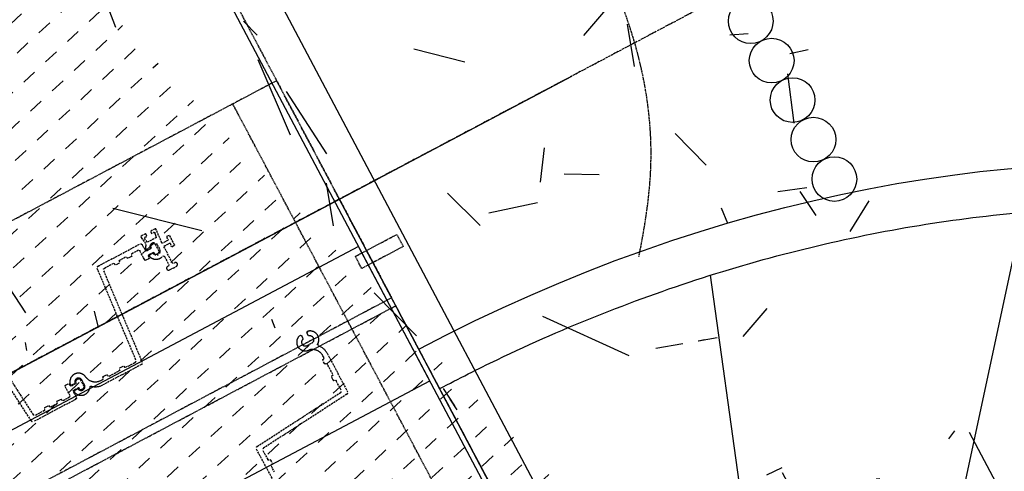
# Model space of a CAD drawing. Header units: millimetres. Extents: x 7530256134 to 7530295630, y 5726732434 to 5726764631.
# Tile 12 of 23: x 7530280191 to 7530282394, y 5726743972 to 5726744983. Entities that reach past the tile are written whole.
import ezdxf

# ---------------------------------------------------------------- set-up
doc = ezdxf.new("R2010")
doc.units = ezdxf.units.MM
for name, pattern in [('mp3', [6.25, 4.75, -1.5]), ('mp3a', [3.125, 2.25, -0.875]), ('mp7a', [6.875, 4.75, -0.875, 0.375, -0.875])]:
    doc.linetypes.add(name, pattern=pattern)
for name, color, linetype in [('0 wymiar', 32, 'Continuous'), ('1 cienka', 4, 'Continuous'), ('2 osie 05', 4, 'mp7a'), ('3 przerywana 02', 6, 'mp3'), ('3 przerywana 05', 6, 'mp3a'), ('4 opis', 3, 'Continuous'), ('4 średnia', 3, 'Continuous'), ('9 kreskowanie', 8, 'Continuous')]:
    doc.layers.add(name, color=color, linetype=linetype)
doc.layers.add('6 pomoc 01', color=1, linetype='Continuous', plot=False)
doc.layers.add('7 view', color=1, linetype='Continuous', plot=False)

# ---------------------------------------------------------------- blocks, each defined once
blk = doc.blocks.new('A$C67C76F72')
at = {"linetype": 'ByBlock'}
blk.add_lwpolyline([(6.66599999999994, -56.61509999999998), (15.33179999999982, -56.61509999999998, 0.9550332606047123), (15.66509999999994, -47.66189999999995), (12.44319999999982, -47.66189999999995, -0.3264538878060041), (11.11000000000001, -46.10649999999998), (11.11000000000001, -4.777300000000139, -0.3948116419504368), (11.99879999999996, -3.666300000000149), (26.21960000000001, -3.666300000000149, -0.3027756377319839), (26.88620000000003, -4.110700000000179), (25.77520000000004, -11.66550000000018, 0.1342479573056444), (25.93150274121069, -12.95215167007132, 0.2014663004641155), (26.22289409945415, -13.24354302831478, 0.1126442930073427), (26.29651627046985, -13.25568452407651, -0.0009888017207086), (26.88620000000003, -13.22090000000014), (33.32999999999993, -12.33210000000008, 0.2293681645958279), (33.99660000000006, -11.88770000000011), (33.99660000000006, -0.1111000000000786), (33.99660000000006, 11.66549999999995, 0.2293681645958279), (33.32999999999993, 12.10989999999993), (26.88620000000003, 12.99869999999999, -0.0009888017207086), (26.29651627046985, 13.03348452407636, 0.1126442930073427), (26.22289409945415, 13.02134302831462, 0.2014663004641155), (25.93150274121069, 12.72995167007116, 0.1342479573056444), (25.77520000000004, 11.44330000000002), (26.88620000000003, 3.888500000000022, -0.3027756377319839), (26.21960000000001, 3.444099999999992), (11.99879999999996, 3.444099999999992, -0.3948116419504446), (11.11000000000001, 4.555099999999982), (13.55420000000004, 36.10749999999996), (13.55420000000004, 38.77390000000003, 0.4142135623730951), (12.44320000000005, 39.88490000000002), (1.110999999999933, 39.88490000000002, 0.414213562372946), (0.6666000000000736, 39.44049999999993), (0.6666000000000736, 33.66330000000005, 0.2230325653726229), (1.110999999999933, 33.21889999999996, 0.1750127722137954), (2.555300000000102, 33.21889999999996, -0.1009438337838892), (7.11039999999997, 33.88549999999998, -0.3818367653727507), (7.5548, 33.44109999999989, -0.02795532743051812), (7.5548, 32.33010000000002, -0.05302026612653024), (5.777200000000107, 21.44229999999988), (-16.66500000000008, 21.44229999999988, -0.3484135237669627), (-17.10939999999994, 21.88670000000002), (-18.44259999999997, 33.44109999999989, -0.3767038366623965), (-18.12503437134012, 33.84660848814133, -0.07394732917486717), (-17.10939999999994, 33.88549999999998, -0.03801635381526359), (-13.55419999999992, 33.21889999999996, 0.131420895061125), (-11.99879999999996, 33.21889999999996, 0.3772306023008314), (-11.55439999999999, 33.88549999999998), (-11.55439999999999, 39.44049999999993, 0.3027756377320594), (-12.22099999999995, 39.88490000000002), (-23.10879999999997, 39.88490000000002, 0.1666666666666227), (-24.44200000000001, 38.5517000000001), (-24.44200000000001, 36.99630000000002), (-22.21999999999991, 20.99790000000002, -0.2568424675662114), (-23.10879999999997, 16.99829999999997, 0.09987102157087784), (-27.3306, 9.665699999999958), (-27.3306, 7.665899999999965, 0.3584298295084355), (-25.33079999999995, 5.666099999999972), (-18.22039999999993, 5.666099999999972, 0.2976346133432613), (-16.77610000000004, 7.888099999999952, -0.2642270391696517), (-13.88749999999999, 12.99870000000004, -0.2765957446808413), (-3.7774, 12.99869999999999, -0.2636399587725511), (0, 6.332700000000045), (0, -6.332700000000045, -0.2170979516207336), (-4.777300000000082, -13.77639999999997, -0.256722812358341), (-11.11000000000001, -14.22080000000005, -0.08101777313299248), (-15.22069999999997, -11.44330000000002, -0.2058312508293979), (-16.66500000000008, -8.110299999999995, 0.3820645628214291), (-18.66480000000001, -5.888300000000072), (-25.10859999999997, -5.888300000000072, 0.4872035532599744), (-26.4418, -12.10989999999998, 0.3762881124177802), (-3.332999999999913, -22.77550000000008, -0.1900511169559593), (0.2221999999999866, -22.55329999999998, -0.325183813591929), (1.999799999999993, -24.9975), (1.999799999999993, -46.10649999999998, -0.3264538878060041), (0.6666000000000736, -47.66189999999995), (-2.555299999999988, -47.66189999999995, 0.955033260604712), (-2.221999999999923, -56.61509999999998), (6.44380000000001, -56.61509999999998)], format="xyb", dxfattribs=at)
blk = doc.blocks.new('A$C4C506A5B')
for points in [[(116.3420157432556, -599.2733402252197), (-105.3520107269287, -618.6532859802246, 0.3888990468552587), (-109.003674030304, -622.638090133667), (-109.0036721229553, -645.6113319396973, 0.4142135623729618), (-107.0036721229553, -647.6113300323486), (-106.0036721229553, -647.6113300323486, -0.4142135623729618), (-104.003674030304, -649.6113300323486), (-104.003674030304, -657.6113319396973, -0.4142135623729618), (-106.0036721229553, -659.6113300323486), (-107.0036735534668, -659.6113300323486, 0.4142135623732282), (-109.003674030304, -661.6113300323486), (-109.0036745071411, -676.6116695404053, 0.414213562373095), (-107.0036716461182, -678.6116695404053), (-106.0036735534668, -678.6116695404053, -0.414213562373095), (-104.0036716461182, -680.6116695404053), (-104.0036725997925, -688.6116695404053, -0.414213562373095), (-106.0036721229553, -690.6116695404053), (-107.0036716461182, -690.6116695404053, 0.414213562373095), (-109.0036697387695, -692.6116695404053), (-109.003674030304, -709.3568363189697, 0.414213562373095), (-107.0036735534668, -711.3568363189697), (-89.00367164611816, -711.3568363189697), (-83.503671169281, -711.3568363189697, -0.414213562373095), (-81.50367164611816, -713.3568363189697), (-81.50367403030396, -720.3568363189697, -0.4142135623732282), (-83.503671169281, -722.3568363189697), (-87.00367212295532, -722.3568363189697, 0.4142135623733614), (-89.00367164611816, -724.3568363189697), (-89.00366497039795, -736.3568325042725, 0.414213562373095), (-88.00366449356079, -737.3568325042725), (-87.75367021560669, -737.3568363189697), (-85.27644443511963, -737.3568363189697, -0.2559241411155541), (-83.59114265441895, -738.2799129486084, -0.2922212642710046), (-83.59114456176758, -747.433759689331, -0.2559241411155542), (-85.276442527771, -748.3568363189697), (-103.7308955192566, -748.3568363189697, -0.2559241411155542), (-105.4161930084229, -747.433759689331, -0.2922212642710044), (-105.41619348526, -738.2799110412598, -0.2559241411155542), (-103.7308964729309, -737.3568363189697), (-101.2536697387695, -737.3568363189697), (-101.0036716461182, -737.3568363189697, 0.414213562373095), (-100.0036735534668, -736.3568363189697), (-100.0036725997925, -724.3568363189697, 0.414213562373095), (-102.0036721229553, -722.3568363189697), (-109.0036730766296, -722.3568363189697), (-116.0036721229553, -722.3568344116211, -0.4142135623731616), (-120.0036721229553, -718.3568363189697), (-120.003674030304, -612.5577335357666, -0.3888990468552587), (-116.352014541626, -608.5729293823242), (105.3371562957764, -589.1934089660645, 0.3888990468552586)], [(-512.9458494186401, -1024.45224571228), (-407.1467475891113, -1024.45224571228, -0.3888990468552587), (-403.1619458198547, -1028.103904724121), (-383.7824234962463, -1249.793077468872, 0.3888990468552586), (-379.7976202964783, -1253.444732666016), (-355.8096961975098, -1253.444730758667, 0.4138169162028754), (-353.8124032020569, -1251.444738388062), (-353.812403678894, -1250.442028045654, -0.414213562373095), (-351.8124032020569, -1248.442028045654), (-343.8124027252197, -1248.442029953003, -0.4142135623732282), (-341.8124046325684, -1250.442028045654), (-341.8124046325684, -1251.444734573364, 0.4138169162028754), (-339.8151149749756, -1253.444730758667), (-313.8096942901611, -1253.444732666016, 0.4138169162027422), (-311.8124046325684, -1251.444736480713), (-311.8124055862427, -1250.442028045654, -0.4142135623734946), (-309.8124027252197, -1248.442029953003), (-301.8124041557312, -1248.442028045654, -0.4142135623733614), (-299.8124032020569, -1250.442029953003), (-299.8124041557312, -1251.444734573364, 0.4138169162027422), (-297.8151125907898, -1253.444730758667), (-292.5956387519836, -1253.444730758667, 0.3347204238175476), (-267.01118516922, -1233.327701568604), (-266.9448986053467, -1232.722787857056, -0.8860302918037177), (-228.4566287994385, -1228.527765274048, -0.4830774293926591), (-231.3781204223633, -1232.209585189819), (-237.3128514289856, -1232.209583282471, -0.3385634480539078), (-239.2430381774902, -1230.733392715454, 0.8755639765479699), (-255.94633436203, -1232.959583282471), (-255.9463367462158, -1244.959581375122, 0.8755639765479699), (-239.243040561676, -1247.185773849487, -0.338563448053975), (-237.3128509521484, -1245.709581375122), (-231.3781232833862, -1245.709583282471, -0.4830774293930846), (-228.45663022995, -1249.391401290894, -0.6585124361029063), (-263.7255249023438, -1255.694478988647, 0.4533960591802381), (-268.1965837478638, -1255.080472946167, -0.1739156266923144), (-292.3174529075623, -1264.449590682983), (-389.8775525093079, -1264.449586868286, -0.3888990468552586), (-393.8623561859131, -1260.797929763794), (-413.2423014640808, -1039.103902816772, 0.3888990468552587), (-417.2271056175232, -1035.452249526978), (-440.2003474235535, -1035.452247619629, 0.4142135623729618), (-442.2003464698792, -1037.45224571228), (-442.200345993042, -1038.45224571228, -0.4142135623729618), (-444.2003483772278, -1040.45224571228), (-452.2003450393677, -1040.45224571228, -0.4142135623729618), (-454.2003464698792, -1038.45224571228), (-454.2003417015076, -1037.45224571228, 0.4142135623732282), (-456.2003464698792, -1035.45224571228), (-471.2006831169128, -1035.452247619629, 0.414213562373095)]]:
    blk.add_lwpolyline(points, format="xyb")
blk.add_lwpolyline([(-88.87178754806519, -762.4216842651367, 0.3347204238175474), (-108.9888191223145, -788.0061359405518), (-108.9888195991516, -793.2256107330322, 0.4138169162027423), (-106.9888210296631, -795.2229022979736), (-105.9861145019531, -795.2229022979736, -0.4142135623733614), (-103.9861130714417, -797.2229022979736), (-103.9861164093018, -805.222900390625, -0.4142135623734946), (-105.9861149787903, -807.2229022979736), (-106.9888234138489, -807.2229022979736, 0.4138169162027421), (-108.9888195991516, -809.220193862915), (-108.9888191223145, -835.2256107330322, 0.4138169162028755), (-106.9888215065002, -837.2229022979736), (-105.9861149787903, -837.2229022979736, -0.4142135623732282), (-103.986114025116, -839.2229022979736), (-103.9861145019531, -847.2229022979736, -0.414213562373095), (-105.9861149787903, -849.2229022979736), (-106.9888210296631, -849.2229022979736, 0.4138169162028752), (-108.9888191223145, -851.220193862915), (-108.9888162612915, -875.2081165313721, 0.3888990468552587), (-105.3371644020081, -879.1929225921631), (116.3520069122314, -898.5724430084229, -0.3888990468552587), (120.0036654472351, -902.5572471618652), (120.0036659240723, -1008.35634803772, -0.4142135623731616), (116.0036654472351, -1012.35634803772), (109.0036673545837, -1012.356346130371), (102.0036659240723, -1012.35634803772, 0.414213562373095), (100.0036673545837, -1014.35634803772), (100.0036649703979, -1026.35634803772, 0.414213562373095), (101.0036654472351, -1027.35634803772), (101.2536635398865, -1027.35634803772), (103.7308897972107, -1027.35634803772, -0.2559241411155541), (105.4161891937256, -1028.279424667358, -0.2922212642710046), (105.4161901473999, -1037.433271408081, -0.2559241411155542), (103.7308902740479, -1038.35634803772), (85.27643775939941, -1038.35634803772, -0.2559241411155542), (83.59113883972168, -1037.433271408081, -0.2922212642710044), (83.59113693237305, -1028.279424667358, -0.2559241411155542), (85.27643918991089, -1027.35634803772), (87.75366163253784, -1027.356349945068), (88.00366401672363, -1027.35634803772, 0.414213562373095), (89.00366401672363, -1026.35634803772), (89.00366592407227, -1014.356349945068, 0.4142135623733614), (87.00366544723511, -1012.356349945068), (83.50366640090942, -1012.35634803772, -0.4142135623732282), (81.50366544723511, -1010.35634803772), (81.50366544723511, -1003.35634803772, -0.414213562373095), (83.50366735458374, -1001.35634803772), (89.00366592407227, -1001.35634803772), (107.0036659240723, -1001.35634803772, 0.414213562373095), (109.0036673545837, -999.3563480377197), (109.0036659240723, -982.6111850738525, 0.414213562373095), (107.0036678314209, -980.6111812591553), (106.0036654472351, -980.6111831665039, -0.414213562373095), (104.0036659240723, -978.6111850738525), (104.0036664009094, -970.6111812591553, -0.414213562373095), (106.0036649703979, -968.6111812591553), (107.0036659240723, -968.6111850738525, 0.414213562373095), (109.0036678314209, -966.6111831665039), (109.0036673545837, -951.6108455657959, 0.4142135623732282), (107.0036687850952, -949.6108455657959), (106.0036673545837, -949.6108455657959, -0.4142135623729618), (104.0036659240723, -947.6108455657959), (104.0036654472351, -939.6108455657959, -0.4142135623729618), (106.0036654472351, -937.6108455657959), (107.0036668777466, -937.6108455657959, 0.4142135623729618), (109.0036673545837, -935.6108455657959), (109.0036673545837, -912.6376056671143, 0.3888990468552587), (105.3520083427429, -908.6527996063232), (-116.3420190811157, -889.272855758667, -0.3888990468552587), (-119.993673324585, -885.288049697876), (-119.9936771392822, -787.7279510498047, -0.1739156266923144), (-110.6245617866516, -763.6070804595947, 0.4533960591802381), (-111.2385654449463, -759.1360263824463, -0.6585124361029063), (-104.9354844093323, -723.8671264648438, -0.4830774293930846), (-101.2536702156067, -726.7886219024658), (-101.2536697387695, -732.723352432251, -0.338563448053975), (-102.7298588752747, -734.6535396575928, 0.8755639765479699), (-100.5036702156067, -751.3568325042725), (-88.50366973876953, -751.3568363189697, 0.8755639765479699), (-86.27748155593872, -734.6535396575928, -0.3385634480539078), (-87.75366973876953, -732.7233486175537), (-87.7536678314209, -726.7886238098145, -0.4830774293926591), (-84.07185220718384, -723.8671283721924, -0.8860302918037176), (-88.26687049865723, -762.355396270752)], format="xyb", close=True)
at = {"layer": '7 view'}
blk.add_lwpolyline([(-4.291534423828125e-06, 1554.163511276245), (-1.9073486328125e-06, -1554.16351890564)], dxfattribs=at)
at = {"rotation": 270}
blk.add_blockref('A$C67C76F72', (94.32709169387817, -1042.133813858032), dxfattribs=at)
blk = doc.blocks.new('02. Zarys przyczółka (widok z góry)')
at = {"layer": '3 przerywana 05'}
for p, q in [((-3000.000006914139, 1449.994995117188), (299.9999964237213, 1449.994993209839)), ((-270.000004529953, -1450.005001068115), (-270.0000040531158, 1449.99499130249)), ((299.9999964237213, 1449.994993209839), (299.9999945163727, -1450.005001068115)), ((-900.0000088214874, 1339.002641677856), (299.9999916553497, 1339.002643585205))]:
    blk.add_line(p, q, dxfattribs=at)
blk = doc.blocks.new('sytuacja_k1')
at = {"layer": '9 kreskowanie'}
h = blk.add_hatch(dxfattribs=at)
h.set_pattern_fill('HONEY', color=256, scale=49.99999999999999, angle=62.10204981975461)
h.set_pattern_definition([(359.9999999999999, (-41302.67733430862, -58069.93327201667), (238.1250000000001, 137.4815322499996), [158.7499999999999, -317.4999999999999]), (119.9999999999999, (-41302.67733430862, -58069.93327201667), (-238.1249994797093, 137.4815331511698), [158.7499999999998, -317.4999999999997]), (59.99999999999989, (-41302.67733430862, -58069.93327201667), (5.202907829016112e-07, 274.9630654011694), [-317.4999999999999, 158.7499999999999])])
edge = h.paths.add_edge_path()
edge.add_line((6837.552384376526, 1449.979081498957), (5479.996334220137, 1449.995486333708))
edge.add_spline(control_points=[(7337.533483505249, 4068.440366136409), (7302.20431137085, 4068.44036422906), (7266.875111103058, 4067.010611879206), (7172.740587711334, 4059.383622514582), (7114.018927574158, 4050.638490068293), (6997.288790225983, 4025.228041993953), (6939.279999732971, 4008.562144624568), (6824.45300245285, 3967.386144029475), (6767.634903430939, 3942.875419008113), (6655.697447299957, 3886.148030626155), (6600.578518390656, 3853.930926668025), (6492.569816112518, 3782.007966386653), (6439.680604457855, 3742.301932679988), (6336.668504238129, 3655.706529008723), (6286.546158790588, 3608.817214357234), (6189.594657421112, 3508.250321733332), (6142.76594877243, 3454.572955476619), (6052.903212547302, 3340.910214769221), (6009.869523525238, 3280.92513023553), (5928.061207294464, 3155.204530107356), (5889.286818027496, 3089.469331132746), (5816.415846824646, 2952.874043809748), (5782.31942987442, 2882.01427589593), (5719.171528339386, 2735.853671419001), (5690.120160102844, 2660.553147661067), (5637.373732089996, 2506.243607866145), (5613.678753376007, 2427.234893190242), (5571.897839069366, 2266.281081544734), (5553.811960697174, 2184.336272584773), (5523.441318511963, 2018.312962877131), (5511.156593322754, 1934.234744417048), (5492.518295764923, 1764.769164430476), (5486.164743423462, 1679.382083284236), (5480.934847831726, 1545.887105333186), (5479.996334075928, 1497.941293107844), (5479.996334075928, 1449.995473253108)], knot_values=[0, 0, 0, 0, 0.05827760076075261, 0.05827760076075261, 0.1554887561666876, 0.1554887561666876, 0.2526999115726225, 0.2526999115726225, 0.3499110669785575, 0.3499110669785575, 0.4471222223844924, 0.4471222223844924, 0.5443333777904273, 0.5443333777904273, 0.6415445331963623, 0.6415445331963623, 0.7387556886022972, 0.7387556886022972, 0.8359668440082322, 0.8359668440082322, 0.9331779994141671, 0.9331779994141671, 1.030389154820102, 1.030389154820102, 1.127600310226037, 1.127600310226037, 1.224811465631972, 1.224811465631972, 1.322022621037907, 1.322022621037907, 1.419233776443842, 1.419233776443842, 1.516444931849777, 1.516444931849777, 1.570796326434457, 1.570796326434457, 1.570796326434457, 1.570796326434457], weights=[1, 1, 1, 1, 1, 1, 1, 1, 1, 1, 1, 1, 1, 1, 1, 1, 1, 1, 1, 1, 1, 1, 1, 1, 1, 1, 1, 1, 1, 1, 1, 1, 1, 1, 1, 1], degree=3, periodic=0)
edge.add_spline(control_points=[(8000.000066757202, 3963.887107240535), (7779.177872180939, 3998.738192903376), (7558.355678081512, 4033.589278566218), (7337.533483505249, 4068.440366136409)], knot_values=[1.570796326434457, 1.570796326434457, 1.570796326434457, 1.570796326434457, 2.243624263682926, 2.243624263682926, 2.243624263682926, 2.243624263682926], weights=[1, 1, 1, 1], degree=3, periodic=0)
edge.add_line((8000.000067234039, 3963.887109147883), (8000.000067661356, 1949.995470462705))
edge.add_line((8000.000068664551, 1949.995467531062), (7337.552385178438, 1949.995468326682))
edge.add_arc((7337.552383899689, 1449.995473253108), 499.9999994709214, 89.99999986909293, 180.0018781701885)
h = blk.add_hatch(dxfattribs=at)
h.set_pattern_fill('GRAVEL', color=256, scale=29.99999999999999, angle=62.10204981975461, style=0)
h.set_pattern_definition([(228.0127874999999, (-40745.16232252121, -80765.54457916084), (-6096.000000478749, -6857.999999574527), [102.516432, -10149.1450918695]), (184.9697409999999, (-40813.74232244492, -80841.74457992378), (9143.999996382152, 762.0000434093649), [175.9214159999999, -17416.21466805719]), (132.5104471, (-40989.0023226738, -80856.9845796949), (7620.000003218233, -8381.999997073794), [124.044456, -12280.41683823]), (267.2736889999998, (-41286.1823220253, -81047.4845796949), (762.0000015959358, 15239.99999991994), [160.2013559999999, -15859.93122772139]), (292.8336541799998, (-41293.80232286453, -81207.50458015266), (-3810.00000031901, 9143.999999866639), [157.0901099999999, -15551.94232360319]), (357.2736889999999, (-41232.84232187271, -81352.2845808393), (-15239.99999991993, 762.0000015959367), [160.2013559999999, -15859.93122772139]), (37.69424046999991, (-41072.82232284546, -81359.90457977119), (-9905.999999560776, -7620.000000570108), [211.8580979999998, -20973.93459427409]), (72.25532836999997, (-40905.1823220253, -81230.36458267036), (5334.000001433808, 16763.99999954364), [200.0158559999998, -19801.57698057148]), (121.4295656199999, (-40844.22232198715, -81039.86458076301), (-6096.000000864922, 9905.999999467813), [160.7438999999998, -15913.66370961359]), (175.2363582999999, (-40928.04232263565, -80902.7045809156), (8381.999999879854, -762.0000013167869), [183.5139839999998, -8992.181084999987]), (222.3974377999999, (-41110.92232227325, -80887.46457923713), (-9143.999999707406, -8382.000000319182), [237.3233759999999, -23495.03175365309]), (138.81407483, (-40531.8023223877, -81055.10457862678), (-5333.999999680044, 4572.00000037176), [81.00136199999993, -8019.169747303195]), (171.4692343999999, (-40592.76232290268, -81001.76458038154), (9906.000000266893, -1523.999998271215), [154.1045939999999, -15256.391699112]), (225, (-40745.16232252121, -80978.90457977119), (-1.13686837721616e-12, -762.0000000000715), [107.7628019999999, -969.8679325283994]), (203.1985905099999, (-40798.5023226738, -80887.46458114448), (3810.000000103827, 1523.999999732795), [58.03239599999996, -5745.186710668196]), (291.8014094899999, (-40851.84232139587, -80910.32457984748), (-762.0000001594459, 2285.999999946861), [82.06968599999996, -4021.425896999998]), (30.96375652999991, (-40821.36232280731, -80986.52458061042), (2286.000000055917, 1523.999999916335), [133.2958979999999, -4309.889445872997]), (161.5650511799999, (-40707.06232261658, -80917.94458068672), (1524.000000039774, -761.9999999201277), [96.3861419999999, -2313.269435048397]), (16.38954033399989, (-41293.8023223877, -80910.32457984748), (7620.000000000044, 2286.000000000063), [135.0264, -13367.64800176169]), (70.34617593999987, (-41164.26232194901, -80872.22457946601), (-3048.000000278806, -8381.99999990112), [113.2796819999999, -11214.66470345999]), (293.1985905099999, (-40707.06232213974, -80765.54457916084), (-1523.999999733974, 3810.000000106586), [116.0640299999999, -5687.155076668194]), (343.6104596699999, (-40661.34232282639, -80872.22457946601), (-7620.00000015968, 2285.999999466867), [135.0263999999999, -13367.64800176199]), (339.4439547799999, (-41293.8023223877, -81382.76457847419), (-3809.999999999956, 1524.000000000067), [130.2105599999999, -6380.320293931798]), (294.7751405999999, (-41171.88232183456, -81428.48458160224), (-3810.000004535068, 8381.999997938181), [109.101636, -10801.078014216]), (66.80140948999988, (-40699.44232273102, -81527.54458106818), (1523.999999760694, 3810.000000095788), [116.06403, -5687.155076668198]), (17.3540246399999, (-40653.72232246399, -81420.86458076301), (-9905.999999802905, -3048.000000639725), [127.734822, -12645.71279405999]), (69.44395477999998, (-41072.82232189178, -81527.54458106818), (-1524.000000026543, -3809.999999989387), [65.10527999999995, -6445.425573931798]), (101.3099324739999, (-40745.16232204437, -81527.54458106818), (-762.0000000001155, 3048.000000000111), [38.85437999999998, -3846.598489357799]), (165.9637565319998, (-40752.78232240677, -81489.44458068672), (2285.999999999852, -761.9999999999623), [157.0901099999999, -2984.716376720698]), (186.0090059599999, (-40905.18232250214, -81451.3445822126), (7619.99999995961, 762.0000003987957), [145.5800999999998, -14412.40945900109]), (303.6900675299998, (-40821.36232233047, -81055.10458053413), (-762.0000001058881, 1523.999999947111), [109.897164, -2637.532907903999]), (353.1572265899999, (-40760.40232229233, -81146.54457916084), (12954.0000000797, -1523.999999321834), [191.867028, -18994.80271950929]), (60.9453958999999, (-40569.90232181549, -81169.40457977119), (-3048.000000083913, -5333.999999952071), [78.45247199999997, -7766.817695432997]), (90, (-40531.80232191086, -81100.82457984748), (-761.9999999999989, 762.0000000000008), [45.71999999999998, -716.2799999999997]), (120.2564371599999, (-40920.42232131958, -81428.48458160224), (3047.999999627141, -5334.000000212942), [105.8600879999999, -10480.18223195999]), (48.01278749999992, (-40973.76232242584, -81337.04458106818), (6096.00000050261, 6857.999999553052), [205.032864, -10046.6286598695]), (359.9999999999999, (-40836.60232305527, -81184.6445795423), (762.0000000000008, 761.9999999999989), [198.1199999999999, -563.8799999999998]), (325.3048464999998, (-40638.4823217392, -81184.64458144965), (7620.00000288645, -5333.999995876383), [120.482868, -11927.795017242]), (254.0546040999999, (-40539.42232322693, -81253.22458137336), (-761.9999999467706, -3048.000000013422), [110.948724, -5436.495011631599]), (207.64597536, (-40569.90232181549, -81359.90457977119), (-14478.00000053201, -7619.999998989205), [180.6435299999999, -17883.73932688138]), (175.42607874, (-40729.92232179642, -81443.72457946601), (-9905.999999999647, 761.9999999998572), [191.1088379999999, -18919.75393687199])])
edge = h.paths.add_edge_path()
edge.add_spline(control_points=[(2960.722010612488, 2087.461322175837), (3228.476852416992, 1969.036717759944), (3734.544511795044, 1804.163697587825), (4441.168426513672, 2262.048606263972), (5099.655830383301, 2231.664330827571), (5371.37335062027, 2027.979007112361), (5426.7958984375, 1982.50682579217)], knot_values=[106.9668321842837, 106.9668321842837, 106.9668321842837, 106.9668321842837, 927.6045875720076, 1673.776031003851, 2478.771608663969, 2692.535843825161, 2692.535843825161, 2692.535843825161, 2692.535843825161], degree=3, periodic=0)
edge.add_ellipse((7346.408497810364, 1449.99772964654), major_axis=(3.522878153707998e-07, 2718.444892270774), ratio=0.7200944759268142, start_angle=69.13193815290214, end_angle=78.70343250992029)
edge.add_arc((5478.568439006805, 2450.000237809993), 49.99999999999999, 180.0000049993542, 320.73457433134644, ccw=False)
edge.add_line((5428.568439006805, 2450.000233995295), (5328.568439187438, 2450.000233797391))
edge.add_arc((5378.568439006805, 2450.000233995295), 49.99999999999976, 180.0000001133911, 360.0000001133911)
edge.add_arc((5478.568439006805, 2450.000237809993), 49.99999999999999, 180.0000049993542, 320.7345743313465)
edge.add_ellipse((7346.408497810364, 1449.99772964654), major_axis=(3.522878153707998e-07, 2718.444892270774), ratio=0.7200944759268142, start_angle=68.41640678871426, end_angle=69.13193815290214)
edge.add_line((5526.048428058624, 2450.000233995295), (5428.568439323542, 2450.000233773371))
edge.add_arc((5378.568439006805, 2450.000233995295), 49.99999999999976, 180.0000001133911, 360.0000001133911, ccw=False)
edge.add_line((5328.568438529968, 2450.000233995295), (5228.568439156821, 2450.000234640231))
edge.add_arc((5178.56843996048, 2450.000233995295), 49.99999999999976, 180.0000001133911, 360.0000001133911, ccw=False)
edge.add_arc((5078.568438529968, 2450.000233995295), 49.99999999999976, 180.0000001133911, 360.0000001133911, ccw=False)
edge.add_line((5028.568439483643, 2450.000233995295), (4928.568440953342, 2450.000234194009))
edge.add_arc((4878.568440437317, 2450.000233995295), 49.99999999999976, 180.0000001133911, 360.0000001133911, ccw=False)
edge.add_arc((4778.56843996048, 2450.000233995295), 49.99999999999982, 180.0000001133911, 359.9999996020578, ccw=False)
edge.add_line((4728.56843996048, 2450.000232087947), (4628.568440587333, 2450.000232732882))
edge.add_arc((4678.568441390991, 2450.000232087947), 49.99999999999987, 179.9999996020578, 360.0000001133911)
edge.add_arc((4778.56843996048, 2450.000233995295), 49.99999999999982, 180.0000001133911, 359.9999996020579)
edge.add_line((4828.56843996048, 2450.000233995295), (4728.568440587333, 2450.000234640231))
edge.add_arc((4678.568441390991, 2450.000232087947), 49.99999999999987, 179.9999996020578, 360.0000001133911, ccw=False)
edge.add_arc((4578.56843996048, 2450.000233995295), 49.99999999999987, 180.0000001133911, 360.0000001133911, ccw=False)
edge.add_line((4528.568440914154, 2450.000233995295), (4428.568441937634, 2450.000233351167))
edge.add_arc((4378.568441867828, 2450.000233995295), 49.99999999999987, 180.0000001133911, 359.99999914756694, ccw=False)
edge.add_arc((4278.568441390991, 2450.000233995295), 49.99999999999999, 180.0000001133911, 360.0000001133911, ccw=False)
edge.add_line((4228.568440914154, 2450.000232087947), (4128.568441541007, 2450.000232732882))
edge.add_arc((4178.568441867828, 2450.000233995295), 49.99999999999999, 180.0000001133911, 360.0000001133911)
edge.add_arc((4278.568441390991, 2450.000233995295), 49.99999999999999, 180.0000001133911, 360.0000001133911)
edge.add_line((4328.568441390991, 2450.000233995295), (4228.568442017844, 2450.000234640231))
edge.add_arc((4178.568441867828, 2450.000233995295), 49.99999999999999, 180.0000001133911, 360.0000001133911, ccw=False)
edge.add_arc((4078.568440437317, 2450.000233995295), 49.99999999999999, 180.0000001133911, 359.9999996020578, ccw=False)
edge.add_line((4028.568441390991, 2450.000233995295), (3928.568443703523, 2450.000233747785))
edge.add_arc((3878.568442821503, 2450.000233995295), 49.99999976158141, 180.0000001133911, 360.0000001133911, ccw=False)
edge.add_arc((3778.568442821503, 2450.000233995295), 50.00000023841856, 180.0000001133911, 360.0000001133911, ccw=False)
edge.add_arc((3678.568443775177, 2450.000232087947), 49.99999976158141, 180.0000001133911, 360.0000001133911, ccw=False)
edge.add_arc((3578.568444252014, 2450.000232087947), 49.99999976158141, 180.0000001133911, 359.99999914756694, ccw=False)
edge.add_arc((3478.568444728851, 2450.000233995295), 50.00000023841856, 179.9999996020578, 360.0000001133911, ccw=False)
edge.add_arc((3378.568444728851, 2450.000233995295), 49.99999952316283, 180.0000001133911, 360.0000006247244, ccw=False)
edge.add_arc((3278.568443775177, 2450.000232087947), 49.99999976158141, 180.0000001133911, 360.0000001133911, ccw=False)
edge.add_arc((3178.568445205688, 2450.000232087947), 50.00000023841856, 179.9999996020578, 360.0000001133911, ccw=False)
edge.add_arc((3078.568445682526, 2450.000232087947), 49.99999976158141, 180.0000001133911, 360.0000006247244, ccw=False)
edge.add_arc((2978.568445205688, 2450.000232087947), 49.99999999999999, 268.8736112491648, 360.00000107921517, ccw=False)
edge.add_line((2977.585548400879, 2400.009890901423), (2960.722009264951, 2087.461320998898))
at = {"layer": '9 kreskowanie', "true_color": 0xadadad}
h = blk.add_hatch(dxfattribs=at)
h.set_pattern_fill('TRIANG', color=253, scale=6.999999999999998, angle=44.99999999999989)
h.set_pattern_definition([(104.9999999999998, (-413114.0851259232, 44651.60676513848), (-64.40310439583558, 17.25675985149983), [33.33749999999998, -33.33749999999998]), (164.9999999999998, (-413114.0851259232, 44651.60676513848), (-47.14634461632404, -47.14634456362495), [33.33749999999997, -33.33749999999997]), (44.99999999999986, (-413146.2866783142, 44660.23514686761), (-17.25675977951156, 64.40310441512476), [33.33749999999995, -33.33749999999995])])
h.paths.add_polyline_path([(5453.872512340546, 1438.36583839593), (5113.872511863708, 1438.365836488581), (5113.872513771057, -1438.365357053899), (5453.872510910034, -1438.365358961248)])
at = {"layer": '1 cienka', "elevation": -1.387550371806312e-06}
blk.add_lwpolyline([(-7970.60990524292, 1538.366074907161), (7940.000011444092, 1538.366072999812), (7940.000010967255, 1438.366072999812), (-7970.609903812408, 1438.366078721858)], dxfattribs=at)
at = {"layer": '1 cienka'}
for centre in [(5078.568440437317, 2449.997735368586), (5178.568440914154, 2449.997733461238), (5278.568440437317, 2449.997735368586), (5378.568439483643, 2449.997735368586), (5478.568439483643, 2449.997733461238)]:
    blk.add_circle(centre, 49.99999999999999, dxfattribs=at)
at = {"layer": '2 osie 05'}
blk.add_line((4999.999992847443, 2898.78633247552), (5000, -2038.365112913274), dxfattribs=at)
at = {"layer": '3 przerywana 05'}
for points, elevation in [([(5130.000005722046, 1526.731669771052), (5160.609896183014, 1526.731671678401), (5160.609897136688, 1421.636525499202), (5130.000007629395, 1421.636525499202)], 1.387549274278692e-06), ([(-5250.000005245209, 1450.00047813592), (5249.99999666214, 1449.995465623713), (5249.999994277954, -1450.004528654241), (-5250.000006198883, -1449.998613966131)], -1.387550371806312e-06)]:
    blk.add_lwpolyline(points, close=True, dxfattribs=dict(at, elevation=elevation))
at = {"layer": '3 przerywana 05', "color": 8}
blk.add_open_spline([(5426.795897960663, 1982.504325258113), (5371.37335062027, 2027.976508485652), (5099.655829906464, 2231.661832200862), (4441.168427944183, 2262.046107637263), (3734.528577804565, 1804.150870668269), (3228.44230222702, 1969.045476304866), (2960.669656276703, 2087.481976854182)], degree=3, knots=[106.9668327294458, 106.9668327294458, 106.9668327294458, 106.9668327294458, 320.7310673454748, 1125.726645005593, 1871.898088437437, 2692.589330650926, 2692.589330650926, 2692.589330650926, 2692.589330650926], dxfattribs=at)
at = {"layer": '4 opis', "elevation": -6.937778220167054e-07}
blk.add_lwpolyline([(5453.872512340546, 1438.36583839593), (5113.872511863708, 1438.365836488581), (5113.872513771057, -1438.365357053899), (5453.872510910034, -1438.365358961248)], close=True, dxfattribs=at)
at = {"layer": '4 średnia', "extrusion": (0, 0, -1)}
blk.add_ellipse((7337.53348493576, 1449.995471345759), major_axis=(3.522876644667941e-07, 2718.444892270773), ratio=0.7200944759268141, start_param=4.71238898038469, end_param=6.283185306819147, dxfattribs=at)
at = {"layer": '4 średnia'}
blk.add_open_spline([(5479.996334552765, 1449.995469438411), (5479.996334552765, 1497.941289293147), (5480.934846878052, 1545.887101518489), (5486.164742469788, 1679.382081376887), (5492.518294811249, 1764.769162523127), (5511.156593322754, 1934.2347425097), (5523.441318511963, 2018.312959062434), (5553.8119597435, 2184.336272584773), (5571.897839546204, 2266.281079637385), (5613.678753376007, 2427.234893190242), (5637.373732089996, 2506.243607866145), (5690.120160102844, 2660.553145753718), (5719.171526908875, 2735.853667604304), (5782.319430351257, 2882.014273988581), (5816.415846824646, 2952.8740419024), (5889.286818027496, 3089.469329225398), (5928.061206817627, 3155.204526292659), (6009.869523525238, 3280.925128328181), (6052.903213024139, 3340.910210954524), (6142.76594877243, 3454.57295356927), (6189.594656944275, 3508.250319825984), (6286.546159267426, 3608.817214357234), (6336.668504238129, 3655.706527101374), (6439.680603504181, 3742.301932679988), (6492.569816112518, 3782.007964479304), (6600.578518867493, 3853.930926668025), (6655.697448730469, 3886.148026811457), (6767.634903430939, 3942.875415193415), (6824.453002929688, 3967.386142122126), (6939.279999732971, 4008.56214080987), (6997.288790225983, 4025.228038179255), (7114.018926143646, 4050.638488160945), (7172.74058675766, 4059.383618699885), (7266.875111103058, 4067.010609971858), (7302.20431137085, 4068.440360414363), (7337.533483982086, 4068.440362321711), (7558.355678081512, 4033.589276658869), (7779.177872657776, 3998.738190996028), (8000.000066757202, 3963.887103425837)], degree=3, knots=[0, 0, 0, 0, 0.05435139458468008, 0.05435139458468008, 0.151562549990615, 0.151562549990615, 0.24877370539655, 0.24877370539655, 0.3459848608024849, 0.3459848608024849, 0.4431960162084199, 0.4431960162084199, 0.5404071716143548, 0.5404071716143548, 0.6376183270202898, 0.6376183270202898, 0.7348294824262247, 0.7348294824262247, 0.8320406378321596, 0.8320406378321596, 0.9292517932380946, 0.9292517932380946, 1.02646294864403, 1.02646294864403, 1.123674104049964, 1.123674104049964, 1.220885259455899, 1.220885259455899, 1.318096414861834, 1.318096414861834, 1.415307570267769, 1.415307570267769, 1.512518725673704, 1.512518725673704, 1.570796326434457, 1.570796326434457, 1.570796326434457, 2.243624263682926, 2.243624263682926, 2.243624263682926, 2.243624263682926], dxfattribs=at)
at = {"layer": '6 pomoc 01'}
blk.add_line((6891.476752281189, 1449.934178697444, -1.387549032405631e-06), (4996.070642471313, 1449.934180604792, -1.387548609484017e-06), dxfattribs=at)
blk.add_lwpolyline([(4999.999998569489, -2038.365349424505), (4999.999999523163, 2038.365840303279)], dxfattribs=at)
at = {"layer": '9 kreskowanie'}
for p, q in [((6954.528542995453, 1771.387345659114), (5742.101228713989, 2788.721854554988)), ((6867.703860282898, 1620.999463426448), (5539.21454334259, 2104.530032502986))]:
    blk.add_line(p, q, dxfattribs=at)
at = {"layer": '1 cienka', "xscale": -1, "rotation": 359.9999999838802}
blk.add_blockref('02. Zarys przyczółka (widok z góry)', (4999.995001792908, 0.000472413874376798, 1.387550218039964e-06), dxfattribs=at)
at = {"layer": '3 przerywana 02', "rotation": 179.9999999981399}
blk.add_blockref('A$C4C506A5B', (4999.999994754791, 0.0004781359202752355), dxfattribs=at)

msp = doc.modelspace()

# ---------------------------------------------------------------- block references
at = {"layer": '0 wymiar', "rotation": 297.8979501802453}
msp.add_blockref('sytuacja_k1', (7530277285.15332, 5726748321.70091), dxfattribs=at)

doc.saveas('drawing.dxf')
